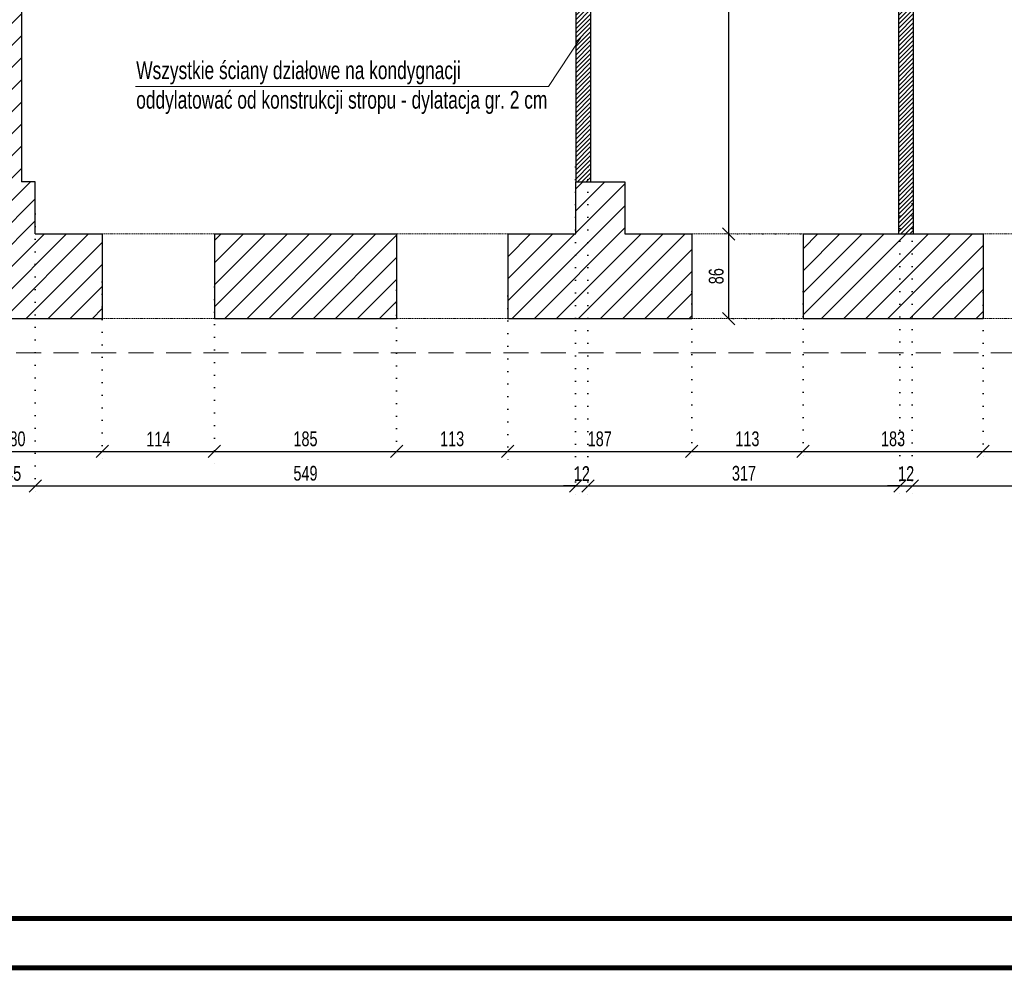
# Model space of a CAD drawing. Header units: millimetres. Extents: x 11149 to 111407, y -107619 to -23630.
# Tile 28 of 245: x 13655 to 14656, y -37105 to -36139. Entities that reach past the tile are written whole.
import ezdxf

# ---------------------------------------------------------------- set-up
doc = ezdxf.new("R2010")
doc.units = ezdxf.units.MM
doc.header["$LTSCALE"] = 2
for name, pattern in [('DOT', [6.35, 0, -6.35]), ('HIDDEN', [9.525, 6.35, -3.175]), ('HIDDENX2', [19.05, 12.7, -6.35])]:
    doc.linetypes.add(name, pattern=pattern)
doc.layers.get('0').update_dxf_attribs({"plot": 0})
doc.layers.get('Defpoints').update_dxf_attribs({"color": 1})
for name, color, linetype, lineweight in [('0_OPIS', 7, 'Continuous', 13), ('3DPLAN_A_WYSOKOŚCI ZMIANA', 144, 'HIDDENX2', 5), ('A_ściany mur', 2, 'Continuous', 30), ('e-cad_wymiary', 4, 'Continuous', 9), ('Opisy', 7, 'Continuous', 13)]:
    doc.layers.add(name, color=color, linetype=linetype, lineweight=lineweight)
doc.layers.add('3DPLAN_A_KRESKOWANIE 1', color=253, linetype='Continuous')
doc.layers.add('3DPLAN_A_OPIS', color=8, linetype='Continuous')
doc.styles.add('e-cad_1', font='arial.ttf', dxfattribs={"width": 0.7})
doc.dimstyles.new('e-cad_1_100_[cm]', dxfattribs={"dimscale": 10, "dimtxt": 1.5, "dimasz": 1.25, "dimexe": 1.25, "dimexo": 0.625, "dimgap": 0.5, "dimtad": 1, "dimdec": 0, "dimrnd": 1, "dimzin": 1, "dimtxsty": 'e-cad_1', "dimblk": 'OBLIQUE', "dimcen": 2.5, "dimclrd": 256, "dimclre": 252, "dimclrt": 7, "dimadec": 0, "dimazin": 0, "dimtfac": 1, "dimtix": 1, "dimtmove": 2, "dimatfit": 3, "dimldrblk": 'NONE', "dimfxl": 60, "dimfxlon": 1, "dimarcsym": 0})
pattern_1 = [(45, (-15000, 214.1482), (-2.24506403, 2.24506403), [])]
pattern_2 = [(45, (13281.13, -30963.905), (-11.22532, 11.22532), [])]

# ---------------------------------------------------------------- blocks, each defined once
blk = doc.blocks.new('_OBLIQUE')
at = {"color": 0, "linetype": 'ByBlock', "lineweight": -2}
blk.add_line((-0.5, -0.5), (0.5, 0.5), dxfattribs=at)
blk = doc.blocks.new('*D152')
at = {"layer": 'Defpoints', "color": 0}
for p in [(13739.1, -36399.2), (13558.7, -36409.7), (13739.1, -36577.9)]:
    blk.add_point(p, dxfattribs=at)
at = {"layer": 'e-cad_wymiary', "color": 252, "linetype": 'DOT', "lineweight": -2}
for p, q in [((13739.1, -36405.5), (13739.1, -36590.4)), ((13558.7, -36415.9), (13558.7, -36590.4))]:
    blk.add_line(p, q, dxfattribs=at)
at = {"layer": 'e-cad_wymiary', "lineweight": -2}
blk.add_line((13558.7, -36577.9), (13739.1, -36577.9), dxfattribs=at)
at = {"layer": 'e-cad_wymiary', "lineweight": -2, "xscale": 12.5, "yscale": 12.5, "zscale": 12.5, "rotation": 180}
blk.add_blockref('_OBLIQUE', (13558.7, -36577.9), dxfattribs=at)
at = {"layer": 'e-cad_wymiary', "lineweight": -2, "xscale": 12.5, "yscale": 12.5, "zscale": 12.5}
blk.add_blockref('_OBLIQUE', (13739.1, -36577.9), dxfattribs=at)
at = {"layer": 'e-cad_wymiary', "color": 7, "insert": (13648.9, -36565.2), "char_height": 15, "attachment_point": 5, "style": 'e-cad_1'}
blk.add_mtext('180', dxfattribs=at)
blk = doc.blocks.new('_None')
blk = doc.blocks.new('*D153')
at = {"layer": 'Defpoints', "color": 0}
for p in [(13739.1, -36399.2), (13853.1, -36404.5), (13853.1, -36577.9)]:
    blk.add_point(p, dxfattribs=at)
at = {"layer": 'e-cad_wymiary', "color": 252, "linetype": 'DOT', "lineweight": -2}
for p, q in [((13739.1, -36405.5), (13739.1, -36590.4)), ((13853.1, -36410.7), (13853.1, -36590.4))]:
    blk.add_line(p, q, dxfattribs=at)
at = {"layer": 'e-cad_wymiary', "lineweight": -2}
blk.add_line((13739.1, -36577.9), (13853.1, -36577.9), dxfattribs=at)
at = {"layer": 'e-cad_wymiary', "lineweight": -2, "xscale": 12.5, "yscale": 12.5, "zscale": 12.5, "rotation": 180}
blk.add_blockref('_OBLIQUE', (13739.1, -36577.9), dxfattribs=at)
at = {"layer": 'e-cad_wymiary', "lineweight": -2, "xscale": 12.5, "yscale": 12.5, "zscale": 12.5}
blk.add_blockref('_OBLIQUE', (13853.1, -36577.9), dxfattribs=at)
at = {"layer": 'e-cad_wymiary', "color": 7, "insert": (13796.1, -36565.4), "char_height": 15, "attachment_point": 5, "style": 'e-cad_1'}
blk.add_mtext('114', dxfattribs=at)
blk = doc.blocks.new('*D154')
at = {"layer": 'Defpoints', "color": 0}
for p in [(13853.1, -36404.5), (14038.1, -36407.7), (14038.1, -36577.9)]:
    blk.add_point(p, dxfattribs=at)
at = {"layer": 'e-cad_wymiary', "color": 252, "linetype": 'DOT', "lineweight": -2}
for p, q in [((13853.1, -36410.7), (13853.1, -36590.4)), ((14038.1, -36414), (14038.1, -36590.4))]:
    blk.add_line(p, q, dxfattribs=at)
at = {"layer": 'e-cad_wymiary', "lineweight": -2}
blk.add_line((13853.1, -36577.9), (14038.1, -36577.9), dxfattribs=at)
at = {"layer": 'e-cad_wymiary', "lineweight": -2, "xscale": 12.5, "yscale": 12.5, "zscale": 12.5, "rotation": 180}
blk.add_blockref('_OBLIQUE', (13853.1, -36577.9), dxfattribs=at)
at = {"layer": 'e-cad_wymiary', "lineweight": -2, "xscale": 12.5, "yscale": 12.5, "zscale": 12.5}
blk.add_blockref('_OBLIQUE', (14038.1, -36577.9), dxfattribs=at)
at = {"layer": 'e-cad_wymiary', "color": 7, "insert": (13945.6, -36565.2), "char_height": 15, "attachment_point": 5, "style": 'e-cad_1'}
blk.add_mtext('185', dxfattribs=at)
blk = doc.blocks.new('*D155')
at = {"layer": 'Defpoints', "color": 0}
for p in [(14038.1, -36407.7), (14151.1, -36413.6), (14151.1, -36577.9)]:
    blk.add_point(p, dxfattribs=at)
at = {"layer": 'e-cad_wymiary', "color": 252, "linetype": 'DOT', "lineweight": -2}
for p, q in [((14038.1, -36414), (14038.1, -36590.4)), ((14151.1, -36419.8), (14151.1, -36590.4))]:
    blk.add_line(p, q, dxfattribs=at)
at = {"layer": 'e-cad_wymiary', "lineweight": -2}
blk.add_line((14038.1, -36577.9), (14151.1, -36577.9), dxfattribs=at)
at = {"layer": 'e-cad_wymiary', "lineweight": -2, "xscale": 12.5, "yscale": 12.5, "zscale": 12.5, "rotation": 180}
blk.add_blockref('_OBLIQUE', (14038.1, -36577.9), dxfattribs=at)
at = {"layer": 'e-cad_wymiary', "lineweight": -2, "xscale": 12.5, "yscale": 12.5, "zscale": 12.5}
blk.add_blockref('_OBLIQUE', (14151.1, -36577.9), dxfattribs=at)
at = {"layer": 'e-cad_wymiary', "color": 7, "insert": (14094.6, -36565.2), "char_height": 15, "attachment_point": 5, "style": 'e-cad_1'}
blk.add_mtext('113', dxfattribs=at)
blk = doc.blocks.new('*D156')
at = {"layer": 'Defpoints', "color": 0}
for p in [(14151.1, -36413.6), (14338.1, -36409), (14338.1, -36577.9)]:
    blk.add_point(p, dxfattribs=at)
at = {"layer": 'e-cad_wymiary', "color": 252, "linetype": 'DOT', "lineweight": -2}
for p, q in [((14151.1, -36419.8), (14151.1, -36590.4)), ((14338.1, -36415.3), (14338.1, -36590.4))]:
    blk.add_line(p, q, dxfattribs=at)
at = {"layer": 'e-cad_wymiary', "lineweight": -2}
blk.add_line((14151.1, -36577.9), (14338.1, -36577.9), dxfattribs=at)
at = {"layer": 'e-cad_wymiary', "lineweight": -2, "xscale": 12.5, "yscale": 12.5, "zscale": 12.5, "rotation": 180}
blk.add_blockref('_OBLIQUE', (14151.1, -36577.9), dxfattribs=at)
at = {"layer": 'e-cad_wymiary', "lineweight": -2, "xscale": 12.5, "yscale": 12.5, "zscale": 12.5}
blk.add_blockref('_OBLIQUE', (14338.1, -36577.9), dxfattribs=at)
at = {"layer": 'e-cad_wymiary', "color": 7, "insert": (14244.6, -36565.2), "char_height": 15, "attachment_point": 5, "style": 'e-cad_1'}
blk.add_mtext('187', dxfattribs=at)
blk = doc.blocks.new('*D157')
at = {"layer": 'Defpoints', "color": 0}
for p in [(14338.1, -36409), (14451.1, -36409), (14451.1, -36577.9)]:
    blk.add_point(p, dxfattribs=at)
at = {"layer": 'e-cad_wymiary', "color": 252, "linetype": 'DOT', "lineweight": -2}
for p, q in [((14338.1, -36415.3), (14338.1, -36590.4)), ((14451.1, -36415.3), (14451.1, -36590.4))]:
    blk.add_line(p, q, dxfattribs=at)
at = {"layer": 'e-cad_wymiary', "lineweight": -2}
blk.add_line((14338.1, -36577.9), (14451.1, -36577.9), dxfattribs=at)
at = {"layer": 'e-cad_wymiary', "lineweight": -2, "xscale": 12.5, "yscale": 12.5, "zscale": 12.5, "rotation": 180}
blk.add_blockref('_OBLIQUE', (14338.1, -36577.9), dxfattribs=at)
at = {"layer": 'e-cad_wymiary', "lineweight": -2, "xscale": 12.5, "yscale": 12.5, "zscale": 12.5}
blk.add_blockref('_OBLIQUE', (14451.1, -36577.9), dxfattribs=at)
at = {"layer": 'e-cad_wymiary', "color": 7, "insert": (14394.6, -36565.2), "char_height": 15, "attachment_point": 5, "style": 'e-cad_1'}
blk.add_mtext('113', dxfattribs=at)
blk = doc.blocks.new('*D158')
at = {"layer": 'Defpoints', "color": 0}
for p in [(14451.1, -36409), (14634.1, -36410.3), (14634.1, -36577.9)]:
    blk.add_point(p, dxfattribs=at)
at = {"layer": 'e-cad_wymiary', "color": 252, "linetype": 'DOT', "lineweight": -2}
for p, q in [((14451.1, -36415.3), (14451.1, -36590.4)), ((14634.1, -36416.6), (14634.1, -36590.4))]:
    blk.add_line(p, q, dxfattribs=at)
at = {"layer": 'e-cad_wymiary', "lineweight": -2}
blk.add_line((14451.1, -36577.9), (14634.1, -36577.9), dxfattribs=at)
at = {"layer": 'e-cad_wymiary', "lineweight": -2, "xscale": 12.5, "yscale": 12.5, "zscale": 12.5, "rotation": 180}
blk.add_blockref('_OBLIQUE', (14451.1, -36577.9), dxfattribs=at)
at = {"layer": 'e-cad_wymiary', "lineweight": -2, "xscale": 12.5, "yscale": 12.5, "zscale": 12.5}
blk.add_blockref('_OBLIQUE', (14634.1, -36577.9), dxfattribs=at)
at = {"layer": 'e-cad_wymiary', "color": 7, "insert": (14542.6, -36565.2), "char_height": 15, "attachment_point": 5, "style": 'e-cad_1'}
blk.add_mtext('183', dxfattribs=at)
blk = doc.blocks.new('*D159')
at = {"layer": 'Defpoints', "color": 0}
for p in [(14634.1, -36410.3), (14747.1, -36411), (14747.1, -36577.9)]:
    blk.add_point(p, dxfattribs=at)
at = {"layer": 'e-cad_wymiary', "color": 252, "linetype": 'DOT', "lineweight": -2}
for p, q in [((14634.1, -36416.6), (14634.1, -36590.4)), ((14747.1, -36417.2), (14747.1, -36590.4))]:
    blk.add_line(p, q, dxfattribs=at)
at = {"layer": 'e-cad_wymiary', "lineweight": -2}
blk.add_line((14634.1, -36577.9), (14747.1, -36577.9), dxfattribs=at)
at = {"layer": 'e-cad_wymiary', "lineweight": -2, "xscale": 12.5, "yscale": 12.5, "zscale": 12.5, "rotation": 180}
blk.add_blockref('_OBLIQUE', (14634.1, -36577.9), dxfattribs=at)
at = {"layer": 'e-cad_wymiary', "lineweight": -2, "xscale": 12.5, "yscale": 12.5, "zscale": 12.5}
blk.add_blockref('_OBLIQUE', (14747.1, -36577.9), dxfattribs=at)
at = {"layer": 'e-cad_wymiary', "color": 7, "insert": (14690.6, -36565.2), "char_height": 15, "attachment_point": 5, "style": 'e-cad_1'}
blk.add_mtext('113', dxfattribs=at)
blk = doc.blocks.new('*D179')
at = {"layer": 'Defpoints', "color": 0}
for p in [(13671.1, -36330.4), (13626.1, -36335.6), (13671.1, -36612.9)]:
    blk.add_point(p, dxfattribs=at)
at = {"layer": 'e-cad_wymiary', "color": 252, "linetype": 'DOT', "lineweight": -2}
for p, q in [((13626.1, -36341.8), (13626.1, -36625.4)), ((13671.1, -36336.6), (13671.1, -36625.4))]:
    blk.add_line(p, q, dxfattribs=at)
at = {"layer": 'e-cad_wymiary', "lineweight": -2}
blk.add_line((13626.1, -36612.9), (13671.1, -36612.9), dxfattribs=at)
at = {"layer": 'e-cad_wymiary', "lineweight": -2, "xscale": 12.5, "yscale": 12.5, "zscale": 12.5, "rotation": 180}
blk.add_blockref('_OBLIQUE', (13626.1, -36612.9), dxfattribs=at)
at = {"layer": 'e-cad_wymiary', "lineweight": -2, "xscale": 12.5, "yscale": 12.5, "zscale": 12.5}
blk.add_blockref('_OBLIQUE', (13671.1, -36612.9), dxfattribs=at)
at = {"layer": 'e-cad_wymiary', "color": 7, "insert": (13648.6, -36600.3), "char_height": 15, "attachment_point": 5, "style": 'e-cad_1'}
blk.add_mtext('45', dxfattribs=at)
blk = doc.blocks.new('*D180')
at = {"layer": 'Defpoints', "color": 0}
for p in [(14220.1, -36282.5), (13671.1, -36330.4), (14220.1, -36612.9)]:
    blk.add_point(p, dxfattribs=at)
at = {"layer": 'e-cad_wymiary', "color": 252, "linetype": 'DOT', "lineweight": -2}
for p, q in [((14220.1, -36288.8), (14220.1, -36625.4)), ((13671.1, -36336.6), (13671.1, -36625.4))]:
    blk.add_line(p, q, dxfattribs=at)
at = {"layer": 'e-cad_wymiary', "lineweight": -2}
blk.add_line((13671.1, -36612.9), (14220.1, -36612.9), dxfattribs=at)
at = {"layer": 'e-cad_wymiary', "lineweight": -2, "xscale": 12.5, "yscale": 12.5, "zscale": 12.5, "rotation": 180}
blk.add_blockref('_OBLIQUE', (13671.1, -36612.9), dxfattribs=at)
at = {"layer": 'e-cad_wymiary', "lineweight": -2, "xscale": 12.5, "yscale": 12.5, "zscale": 12.5}
blk.add_blockref('_OBLIQUE', (14220.1, -36612.9), dxfattribs=at)
at = {"layer": 'e-cad_wymiary', "color": 7, "insert": (13945.6, -36600.2), "char_height": 15, "attachment_point": 5, "style": 'e-cad_1'}
blk.add_mtext('549', dxfattribs=at)
blk = doc.blocks.new('*D181')
at = {"layer": 'Defpoints', "color": 0}
for p in [(14220.1, -36282.5), (14232.6, -36282.5), (14232.6, -36612.9)]:
    blk.add_point(p, dxfattribs=at)
at = {"layer": 'e-cad_wymiary', "color": 252, "linetype": 'DOT', "lineweight": -2}
for p, q in [((14220.1, -36288.8), (14220.1, -36625.4)), ((14232.6, -36288.8), (14232.6, -36625.4))]:
    blk.add_line(p, q, dxfattribs=at)
at = {"layer": 'e-cad_wymiary', "lineweight": -2}
for p, q in [((14220.1, -36612.9), (14207.6, -36612.9)), ((14220.1, -36612.9), (14232.6, -36612.9)), ((14232.6, -36612.9), (14245.1, -36612.9))]:
    blk.add_line(p, q, dxfattribs=at)
at = {"layer": 'e-cad_wymiary', "lineweight": -2, "xscale": 12.5, "yscale": 12.5, "zscale": 12.5}
blk.add_blockref('_OBLIQUE', (14220.1, -36612.9), dxfattribs=at)
at = {"layer": 'e-cad_wymiary', "lineweight": -2, "xscale": 12.5, "yscale": 12.5, "zscale": 12.5, "rotation": 180}
blk.add_blockref('_OBLIQUE', (14232.6, -36612.9), dxfattribs=at)
at = {"layer": 'e-cad_wymiary', "color": 7, "insert": (14226.4, -36600.4), "char_height": 15, "attachment_point": 5, "style": 'e-cad_1'}
blk.add_mtext('12', dxfattribs=at)
blk = doc.blocks.new('*D182')
at = {"layer": 'Defpoints', "color": 0}
for p in [(14232.6, -36282.5), (14549.6, -36306.9), (14549.6, -36612.9)]:
    blk.add_point(p, dxfattribs=at)
at = {"layer": 'e-cad_wymiary', "color": 252, "linetype": 'DOT', "lineweight": -2}
for p, q in [((14232.6, -36288.8), (14232.6, -36625.4)), ((14549.6, -36313.1), (14549.6, -36625.4))]:
    blk.add_line(p, q, dxfattribs=at)
at = {"layer": 'e-cad_wymiary', "lineweight": -2}
blk.add_line((14232.6, -36612.9), (14549.6, -36612.9), dxfattribs=at)
at = {"layer": 'e-cad_wymiary', "lineweight": -2, "xscale": 12.5, "yscale": 12.5, "zscale": 12.5, "rotation": 180}
blk.add_blockref('_OBLIQUE', (14232.6, -36612.9), dxfattribs=at)
at = {"layer": 'e-cad_wymiary', "lineweight": -2, "xscale": 12.5, "yscale": 12.5, "zscale": 12.5}
blk.add_blockref('_OBLIQUE', (14549.6, -36612.9), dxfattribs=at)
at = {"layer": 'e-cad_wymiary', "color": 7, "insert": (14391.1, -36600.2), "char_height": 15, "attachment_point": 5, "style": 'e-cad_1'}
blk.add_mtext('317', dxfattribs=at)
blk = doc.blocks.new('*D183')
at = {"layer": 'Defpoints', "color": 0}
for p in [(14549.6, -36306.9), (14562.1, -36306.9), (14562.1, -36612.9)]:
    blk.add_point(p, dxfattribs=at)
at = {"layer": 'e-cad_wymiary', "color": 252, "linetype": 'DOT', "lineweight": -2}
for p, q in [((14549.6, -36313.1), (14549.6, -36625.4)), ((14562.1, -36313.1), (14562.1, -36625.4))]:
    blk.add_line(p, q, dxfattribs=at)
at = {"layer": 'e-cad_wymiary', "lineweight": -2}
for p, q in [((14549.6, -36612.9), (14537.1, -36612.9)), ((14549.6, -36612.9), (14562.1, -36612.9)), ((14562.1, -36612.9), (14574.6, -36612.9))]:
    blk.add_line(p, q, dxfattribs=at)
at = {"layer": 'e-cad_wymiary', "lineweight": -2, "xscale": 12.5, "yscale": 12.5, "zscale": 12.5}
blk.add_blockref('_OBLIQUE', (14549.6, -36612.9), dxfattribs=at)
at = {"layer": 'e-cad_wymiary', "lineweight": -2, "xscale": 12.5, "yscale": 12.5, "zscale": 12.5, "rotation": 180}
blk.add_blockref('_OBLIQUE', (14562.1, -36612.9), dxfattribs=at)
at = {"layer": 'e-cad_wymiary', "color": 7, "insert": (14555.9, -36600.4), "char_height": 15, "attachment_point": 5, "style": 'e-cad_1'}
blk.add_mtext('12', dxfattribs=at)
blk = doc.blocks.new('*D184')
at = {"layer": 'Defpoints', "color": 0}
for p in [(14842.1, -36259.3), (14562.1, -36306.9), (14842.1, -36612.9)]:
    blk.add_point(p, dxfattribs=at)
at = {"layer": 'e-cad_wymiary', "color": 252, "linetype": 'DOT', "lineweight": -2}
for p, q in [((14842.1, -36265.6), (14842.1, -36625.4)), ((14562.1, -36313.1), (14562.1, -36625.4))]:
    blk.add_line(p, q, dxfattribs=at)
at = {"layer": 'e-cad_wymiary', "lineweight": -2}
blk.add_line((14562.1, -36612.9), (14842.1, -36612.9), dxfattribs=at)
at = {"layer": 'e-cad_wymiary', "lineweight": -2, "xscale": 12.5, "yscale": 12.5, "zscale": 12.5, "rotation": 180}
blk.add_blockref('_OBLIQUE', (14562.1, -36612.9), dxfattribs=at)
at = {"layer": 'e-cad_wymiary', "lineweight": -2, "xscale": 12.5, "yscale": 12.5, "zscale": 12.5}
blk.add_blockref('_OBLIQUE', (14842.1, -36612.9), dxfattribs=at)
at = {"layer": 'e-cad_wymiary', "color": 7, "insert": (14702.1, -36600.2), "char_height": 15, "attachment_point": 5, "style": 'e-cad_1'}
blk.add_mtext('280', dxfattribs=at)
blk = doc.blocks.new('*D221')
at = {"layer": 'Defpoints', "color": 0}
for p in [(14375.6, -36356.9), (14634.1, -36356.9), (14591.6, -36442.9)]:
    blk.add_point(p, dxfattribs=at)
at = {"layer": 'e-cad_wymiary', "color": 252, "linetype": 'DOT', "lineweight": -2}
for p, q in [((14627.9, -36356.9), (14363.1, -36356.9)), ((14585.4, -36442.9), (14363.1, -36442.9))]:
    blk.add_line(p, q, dxfattribs=at)
at = {"layer": 'e-cad_wymiary', "lineweight": -2}
blk.add_line((14375.6, -36442.9), (14375.6, -36356.9), dxfattribs=at)
at = {"layer": 'e-cad_wymiary', "lineweight": -2, "xscale": 12.5, "yscale": 12.5, "zscale": 12.5}
for p, rotation in [((14375.6, -36356.9), 90), ((14375.6, -36442.9), 270)]:
    blk.add_blockref('_OBLIQUE', p, dxfattribs=dict(at, rotation=rotation))
at = {"layer": 'e-cad_wymiary', "color": 7, "insert": (14363, -36399.9), "char_height": 15, "attachment_point": 5, "rotation": 90, "style": 'e-cad_1'}
blk.add_mtext('86', dxfattribs=at)
blk = doc.blocks.new('*D222')
at = {"layer": 'Defpoints', "color": 0, "ltscale": 0.5}
for p in [(14375.6, -35789.9), (14394.6, -35789.9), (14634.1, -36356.9)]:
    blk.add_point(p, dxfattribs=at)
at = {"layer": 'e-cad_wymiary', "color": 252, "linetype": 'DOT', "lineweight": -2}
for p, q in [((14388.4, -35789.9), (14363.1, -35789.9)), ((14627.9, -36356.9), (14363.1, -36356.9))]:
    blk.add_line(p, q, dxfattribs=at)
at = {"layer": 'e-cad_wymiary', "lineweight": -2}
blk.add_line((14375.6, -36356.9), (14375.6, -35789.9), dxfattribs=at)
at = {"layer": 'e-cad_wymiary', "lineweight": -2, "ltscale": 0.5, "xscale": 12.5, "yscale": 12.5, "zscale": 12.5}
for p, rotation in [((14375.6, -35789.9), 90), ((14375.6, -36356.9), 270)]:
    blk.add_blockref('_OBLIQUE', p, dxfattribs=dict(at, rotation=rotation))
at = {"layer": 'e-cad_wymiary', "color": 7, "ltscale": 0.5, "insert": (14363, -36073.4), "char_height": 15, "attachment_point": 5, "rotation": 90, "style": 'e-cad_1'}
blk.add_mtext('567', dxfattribs=at)

msp = doc.modelspace()

# ---------------------------------------------------------------- hatches: boundary and pattern name
at = {"layer": '3DPLAN_A_KRESKOWANIE 1'}
h = msp.add_hatch(dxfattribs=at)
h.set_pattern_fill('ANSI31', color=256, scale=5, style=0)
h.set_pattern_definition(pattern_2)
h.paths.add_polyline_path([(13558.7, -36357.89), (13558.7, -36442.89), (13739.12, -36442.89), (13739.12, -36356.89), (13671.12, -36356.89), (13671.12, -36303.89), (13657.12, -36303.89), (13657.12, -36021.89), (13700.12, -36021.89), (13700.12, -35801.89), (13669.12, -35801.89), (13669.12, -35425.89), (13878.12, -35425.89), (13878.12, -35403.89), (13627.12, -35403.89), (13627.12, -35650.89), (13626.12, -35671.89), (13626.12, -35791.89), (13626.12, -35803.89), (13626.12, -36357.89)])
h = msp.add_hatch(dxfattribs=at)
h.set_pattern_fill('ANSI31', color=256, scale=5, style=0)
h.set_pattern_definition(pattern_2)
h.paths.add_polyline_path([(14151.12, -36356.89), (14151.12, -36442.89), (14338.12, -36442.89), (14338.12, -36356.89), (14270.12, -36356.89), (14270.12, -36303.89), (14232.62, -36303.89), (14220.12, -36303.89), (14220.12, -36356.89)])
h = msp.add_hatch(dxfattribs=at)
h.set_pattern_fill('ANSI31', color=256, scale=5, style=0)
h.set_pattern_definition(pattern_2)
h.paths.add_polyline_path([(13853.12, -36356.89), (13853.12, -36442.89), (14038.12, -36442.89), (14038.12, -36356.89)])
h = msp.add_hatch(dxfattribs=at)
h.set_pattern_fill('ANSI31', color=256, scale=5, style=0)
h.set_pattern_definition(pattern_2)
h.paths.add_polyline_path([(14451.12, -36356.89), (14451.12, -36442.89), (14634.12, -36442.89), (14634.12, -36356.89), (14562.12, -36356.89), (14549.62, -36356.89)])
at = {"layer": '3DPLAN_A_OPIS', "lineweight": 0, "transparency": 33554687}
h = msp.add_hatch(dxfattribs=at)
h.set_pattern_fill('ANSI31', color=1)
h.set_pattern_definition(pattern_1)
h.paths.add_polyline_path([(14220.12, -35749.89), (14220.12, -36303.89), (14235.12, -36303.89), (14235.12, -35789.89), (14434.62, -35789.89), (14434.62, -35774.89), (14422.62, -35774.89), (14422.62, -35423.89), (14410.62, -35423.89), (14410.62, -35774.89), (14235.12, -35774.89), (14235.12, -35749.89)])
h = msp.add_hatch(dxfattribs=at)
h.set_pattern_fill('ANSI31', color=1)
h.set_pattern_definition(pattern_1)
h.paths.add_polyline_path([(14537.62, -35789.89), (14548.37, -35789.89), (14548.37, -36356.89), (14563.37, -36356.89), (14563.37, -35789.89), (14574.12, -35789.89), (14574.12, -35774.89), (14537.62, -35774.89)])

# ---------------------------------------------------------------- linework, layer by layer
at = {"layer": '0_OPIS', "const_width": 5}
for points in [[(11151.87, -34132.55), (17451.87, -34132.55), (17451.87, -37102.55), (11151.87, -37102.55)], [(11451.87, -34182.55), (17401.87, -34182.55), (17401.87, -37052.55), (11451.87, -37052.55)]]:
    msp.add_lwpolyline(points, close=True, dxfattribs=at)
at = {"layer": '3DPLAN_A_OPIS', "color": 1, "lineweight": 30}
for p, q in [((14220.12, -35749.89), (14220.12, -36303.89)), ((14235.12, -35789.89), (14235.12, -36303.89)), ((14548.37, -36356.89), (14548.37, -35789.89)), ((14563.37, -36356.89), (14563.37, -35789.89))]:
    msp.add_line(p, q, dxfattribs=at)
at = {"layer": '3DPLAN_A_WYSOKOŚCI ZMIANA'}
msp.add_line((11746.49, -36477.89), (16712.49, -36477.89), dxfattribs=at)
at = {"layer": 'A_ściany mur', "ltscale": 0.1}
for p, q in [((13657.12, -36021.89), (13657.12, -36303.89)), ((13671.12, -36303.89), (13657.12, -36303.89)), ((13671.12, -36356.89), (13671.12, -36303.89)), ((14220.12, -36356.89), (14220.12, -36303.89)), ((14220.12, -36303.89), (14270.12, -36303.89)), ((14270.12, -36303.89), (14270.12, -36356.89)), ((13671.12, -36356.89), (13739.12, -36356.89)), ((13739.12, -36356.89), (13739.12, -36442.89)), ((13853.12, -36356.89), (13853.12, -36442.89)), ((13853.12, -36356.89), (14038.12, -36356.89)), ((14038.12, -36356.89), (14038.12, -36442.89)), ((14151.12, -36356.89), (14151.12, -36442.89)), ((14151.12, -36356.89), (14220.12, -36356.89)), ((14270.12, -36356.89), (14338.12, -36356.89)), ((14338.12, -36356.89), (14338.12, -36442.89)), ((14451.12, -36356.89), (14451.12, -36442.89)), ((14451.12, -36356.89), (14634.12, -36356.89)), ((14634.12, -36356.89), (14634.12, -36442.89)), ((13558.7, -36442.89), (13739.12, -36442.89)), ((13853.12, -36442.89), (14038.12, -36442.89)), ((14151.12, -36442.89), (14338.12, -36442.89)), ((14451.12, -36442.89), (14634.12, -36442.89))]:
    msp.add_line(p, q, dxfattribs=at)
at = {"layer": 'A_ściany mur', "color": 4, "linetype": 'HIDDEN', "lineweight": 5, "ltscale": 0.1}
for p, q in [((13739.12, -36356.89), (13853.12, -36356.89)), ((14038.12, -36356.89), (14151.12, -36356.89)), ((14338.12, -36356.89), (14451.12, -36356.89)), ((14634.12, -36356.89), (14747.12, -36356.89)), ((13739.12, -36442.89), (13853.12, -36442.89)), ((14038.12, -36442.89), (14151.12, -36442.89)), ((14338.12, -36442.89), (14451.12, -36442.89)), ((14634.12, -36442.89), (14747.12, -36442.89))]:
    msp.add_line(p, q, dxfattribs=at)
at = {"layer": 'Opisy'}
msp.add_lwpolyline([(13773.03, -36207.1), (14192.52, -36207.1), (14225.33, -36157.41)], dxfattribs=at)

# ---------------------------------------------------------------- texts
at = {"layer": 'Opisy', "insert": (13773.64, -36181.69), "char_height": 18, "width": 428.6874, "attachment_point": 1, "style": 'e-cad_1'}
msp.add_mtext('Wszystkie ściany działowe na kondygnacji oddylatować od konstrukcji stropu - dylatacja gr. 2 cm\\P\\P ', dxfattribs=at)

# ---------------------------------------------------------------- dimensions: what is measured, and where the dimension line sits
at = {"layer": 'e-cad_wymiary'}
for base, p1, p2, picture, middle in [((14375.62, -35789.89), (14634.12, -36356.89), (14394.65, -35789.89), '*D222', (14362.97, -36073.39)), ((14375.62, -36356.89), (14591.64, -36442.89), (14634.12, -36356.89), '*D221', (14362.97, -36399.89))]:
    dim = msp.add_linear_dim(base=base, p1=p1, p2=p2, angle=90, dimstyle='e-cad_1_100_[cm]', dxfattribs=at)
    dim.commit()
    dim.dimension.update_dxf_attribs({"geometry": picture, "text_midpoint": middle})
for base, p1, p2, picture, middle in [((14842.12, -36612.89), (14562.12, -36306.85), (14842.12, -36259.33), '*D184', (14702.12, -36600.23)), ((14220.12, -36612.89), (13671.12, -36330.39), (14220.12, -36282.52), '*D180', (13945.62, -36600.23)), ((14232.62411467, -36612.88925649), (14220.12411467, -36282.51506239), (14232.62411467, -36282.51506239), '*D181', (14226.37411467, -36600.35856072)), ((14549.62, -36612.89), (14232.62, -36282.52), (14549.62, -36306.85), '*D182', (14391.12, -36600.23)), ((14562.12411467, -36612.88925649), (14549.62411467, -36306.85226383), (14562.12411467, -36306.85226383), '*D183', (14555.87411467, -36600.35856072)), ((13671.12, -36612.89), (13626.12, -36335.58), (13671.12, -36330.39), '*D179', (13648.62, -36600.26)), ((13739.12, -36577.89), (13558.7, -36409.67), (13739.12, -36399.24), '*D152', (13648.91, -36565.23)), ((13853.12, -36577.89), (13739.12, -36399.24), (13853.12, -36404.46), '*D153', (13796.12, -36565.36)), ((14038.12, -36577.89), (13853.12, -36404.46), (14038.12, -36407.72), '*D154', (13945.62, -36565.23)), ((14151.12, -36577.89), (14038.12, -36407.72), (14151.12, -36413.59), '*D155', (14094.62, -36565.23)), ((14338.12, -36577.89), (14151.12, -36413.59), (14338.12, -36409.02), '*D156', (14244.62, -36565.23)), ((14451.12, -36577.89), (14338.12, -36409.02), (14451.12, -36409.02), '*D157', (14394.62, -36565.23)), ((14634.12, -36577.89), (14451.12, -36409.02), (14634.12, -36410.33), '*D158', (14542.62, -36565.23)), ((14747.12, -36577.89), (14634.12, -36410.33), (14747.12, -36410.98), '*D159', (14690.62, -36565.23))]:
    dim = msp.add_linear_dim(base=base, p1=p1, p2=p2, dimstyle='e-cad_1_100_[cm]', dxfattribs=at)
    dim.commit()
    dim.dimension.update_dxf_attribs({"geometry": picture, "text_midpoint": middle})

doc.saveas('drawing.dxf')
